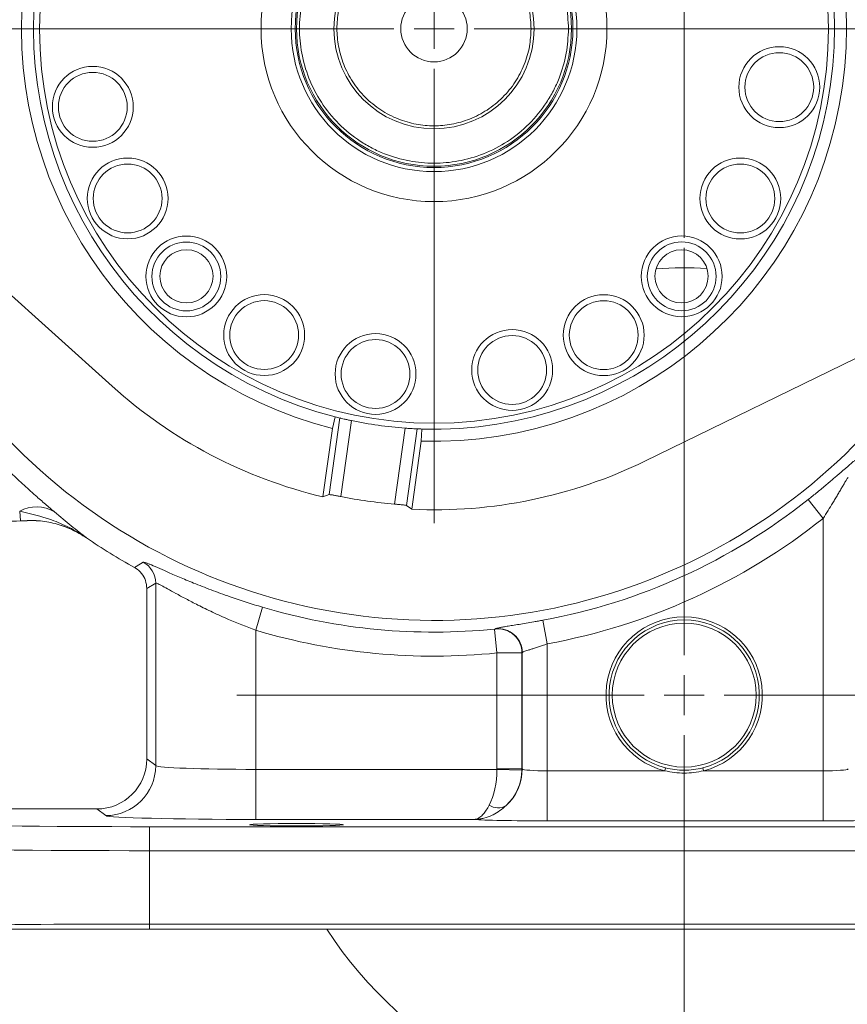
# Model space of a CAD drawing. Header units: inches. Extents: x 0.3 to 33.9, y 0.2 to 21.6.
# Tile 3 of 25: x 3.9 to 8.1, y 4.7 to 9.6. Entities that reach past the tile are written whole.
import ezdxf

# ---------------------------------------------------------------- set-up
doc = ezdxf.new("R2010")
doc.units = ezdxf.units.IN
doc.header["$MEASUREMENT"] = 0
doc.layers.add('SLD-0', color=7, linetype='Continuous', lineweight=15)
doc.styles.add('SLDTEXTSTYLE0', font='TXT', dxfattribs={"width": 0.75})
doc.dimstyles.new('SLDDIMSTYLE0', dxfattribs={"dimtxt": 0.25, "dimasz": 0.13, "dimexe": 0, "dimexo": 0.0625, "dimgap": 0.0625, "dimtad": 0, "dimtih": 1, "dimtoh": 1, "dimrnd": 1e-09, "dimzin": 12, "dimdsep": 46, "dimtxsty": 'SLDTEXTSTYLE0', "dimsah": 1, "dimcen": 0.09, "dimadec": 0, "dimazin": 3, "dimtfac": 1, "dimtofl": 0, "dimtmove": 0, "dimatfit": 3, "dimfxl": 1, "dimfrac": 2, "dimtolj": 1, "dimtzin": 12, "dimarcsym": 0})
doc.dimstyles.new('SLDDIMSTYLE1', dxfattribs={"dimtxt": 0.25, "dimasz": 0.13, "dimexe": 0, "dimexo": 0.0625, "dimgap": 0.0625, "dimtad": 0, "dimtih": 1, "dimtoh": 1, "dimrnd": 1e-09, "dimzin": 12, "dimdsep": 46, "dimtxsty": 'SLDTEXTSTYLE0', "dimsah": 1, "dimcen": 0.09, "dimadec": 0, "dimazin": 3, "dimtfac": 1, "dimtmove": 0, "dimatfit": 0, "dimfxl": 1, "dimfrac": 2, "dimtolj": 1, "dimtzin": 12, "dimarcsym": 0})

# ---------------------------------------------------------------- blocks, each defined once
blk = doc.blocks.new('_D_2')
at = {"layer": 'SLD-0'}
for p, q in [((7.2431, 8.4799), (7.2431, 14.5406)), ((10.5999, 7.2701), (10.5999, 14.5406)), ((7.2431, 14.4156), (8.3952, 14.4156)), ((8.5347, 14.4524), (8.4839, 14.4524)), ((8.4839, 14.4524), (8.4839, 14.0555)), ((9.3082, 14.4524), (9.359, 14.4524)), ((9.359, 14.4524), (9.359, 14.0555)), ((10.5999, 14.4156), (9.4478, 14.4156)), ((8.4839, 14.0555), (8.5347, 14.0555)), ((9.359, 14.0555), (9.3082, 14.0555))]:
    blk.add_line(p, q, dxfattribs=at)
for points in [[(7.2431, 14.4156), (7.3731, 14.3956), (7.3731, 14.4356)], [(10.5999, 14.4156), (10.4699, 14.4356), (10.4699, 14.3956)]]:
    blk.add_solid(points, dxfattribs=at)
at = {"layer": 'SLD-0', "char_height": 0.25, "attachment_point": 1, "style": 'SLDTEXTSTYLE0'}
for s, insert in [('3.36', (8.4966, 14.8254, -1.8466)), ('85.3', (8.5982, 14.3778, -1.8466))]:
    blk.add_mtext(s, dxfattribs=dict(at, insert=insert))
blk = doc.blocks.new('_D_3')
at = {"layer": 'SLD-0'}
for p, q in [((5.9931, 12.0447), (5.9931, 14.5406)), ((7.2431, 8.4799), (7.2431, 14.5406)), ((5.9931, 14.4156), (5.7431, 14.4156)), ((6.2313, 14.4524), (6.1805, 14.4524)), ((6.1805, 14.4524), (6.1805, 14.0555)), ((7.0048, 14.4524), (7.0556, 14.4524)), ((7.0556, 14.4524), (7.0556, 14.0555)), ((7.2431, 14.4156), (7.4931, 14.4156)), ((6.1805, 14.0555), (6.2313, 14.0555)), ((7.0556, 14.0555), (7.0048, 14.0555))]:
    blk.add_line(p, q, dxfattribs=at)
for points in [[(5.9931, 14.4156), (5.8631, 14.4356), (5.8631, 14.3956)], [(7.2431, 14.4156), (7.3731, 14.3956), (7.3731, 14.4356)]]:
    blk.add_solid(points, dxfattribs=at)
at = {"layer": 'SLD-0', "char_height": 0.25, "attachment_point": 1, "style": 'SLDTEXTSTYLE0'}
for s, insert in [('1.25', (6.1932, 14.8254, -1.8466)), ('31.8', (6.2948, 14.3778, -1.8466))]:
    blk.add_mtext(s, dxfattribs=dict(at, insert=insert))
blk = doc.blocks.new('SW_CENTERMARKSYMBOL_0')
at = {"layer": 'SLD-0', "color": 0}
for p, q in [((0, 0), (0, 0.1)), ((-0.2, 0), (-2.4701, 0)), ((0, 0), (-0.1, 0)), ((0, 0), (0, -0.1)), ((0, 0), (0.1, 0)), ((0.2, 0), (2.4701, 0)), ((0, -0.2), (0, -2.4701))]:
    blk.add_line(p, q, dxfattribs=at)
blk = doc.blocks.new('SW_CENTERMARKSYMBOL_1')
at = {"layer": 'SLD-0', "color": 0}
for p, q in [((0, 0.2), (0, 2.235)), ((0, 0), (0, 0.1)), ((-0.2, 0), (-2.235, 0)), ((0, 0), (-0.1, 0)), ((0, 0), (0, -0.1)), ((0, 0), (0.1, 0)), ((0.2, 0), (2.235, 0)), ((0, -0.2), (0, -2.235))]:
    blk.add_line(p, q, dxfattribs=at)

msp = doc.modelspace()

# ---------------------------------------------------------------- linework, layer by layer
at = {"color": 7, "linetype": 'Continuous', "lineweight": 15}
for p, q in [((2.7172, 9.2398), (4.3844, 7.7383)), ((7.0467, 7.364), (9.0633, 8.3474)), ((5.5229, 7.5796), (5.469, 7.1965)), ((5.4994, 7.5854), (5.4858, 7.5269)), ((5.4379, 7.1857), (5.4858, 7.5269)), ((5.5814, 7.5664), (5.528, 7.187)), ((5.8488, 7.5288), (5.7954, 7.1494)), ((5.9086, 7.5253), (5.8548, 7.1423)), ((5.9297, 7.4645), (5.9328, 7.5244)), ((5.9297, 7.4645), (5.8817, 7.1233)), ((5.4379, 7.1857), (5.469, 7.1965)), ((5.8548, 7.1423), (5.8817, 7.1233)), ((7.8627, 7.1719), (7.9373, 7.078)), ((3.9229, 7.1142), (3.9275, 7.0655)), ((3.9275, 7.0652), (3.9275, 7.0655)), ((7.9373, 5.8166), (7.9373, 7.078)), ((4.257, 6.9808), (4.2569, 6.9805)), ((4.6023, 6.754), (4.5581, 6.7278)), ((4.6023, 5.8429), (4.6023, 6.754)), ((4.5581, 6.7278), (4.5581, 5.876)), ((5.1361, 6.6341), (5.102, 6.5191)), ((6.5371, 6.5691), (6.5588, 6.4512)), ((5.102, 6.5191), (5.102, 5.8239)), ((6.2955, 6.5249), (6.3076, 6.4056)), ((6.3003, 6.5256), (6.3016, 6.5271)), ((6.5588, 6.4512), (6.5588, 5.8166)), ((6.3076, 5.8271), (6.3076, 6.4056)), ((6.4338, 6.4078), (6.4325, 6.4063)), ((6.4325, 6.4063), (6.4325, 5.8271)), ((6.4338, 5.8261), (6.4338, 6.4078)), ((4.5581, 5.876), (4.6023, 5.8429)), ((5.102, 5.8239), (5.102, 5.574)), ((5.102, 5.8239), (6.3075, 5.8239)), ((6.3075, 5.8239), (6.4324, 5.8207)), ((6.3076, 5.8271), (6.4325, 5.8271)), ((6.4325, 5.8271), (6.4338, 5.8261)), ((6.5588, 5.8166), (6.5588, 5.5667)), ((6.5588, 5.8166), (7.1465, 5.8166)), ((7.1502, 5.8311), (7.1465, 5.8166)), ((7.32, 5.8274), (7.3359, 5.8311)), ((7.3396, 5.8166), (7.3359, 5.8311)), ((7.3396, 5.8166), (7.9373, 5.8166)), ((7.9373, 5.8166), (7.9373, 5.5667)), ((2.6514, 5.6262), (4.3081, 5.6262)), ((4.3525, 5.5929), (4.3081, 5.6262)), ((6.196, 5.574), (5.102, 5.574)), ((7.9373, 5.5667), (6.5588, 5.5667)), ((4.5714, 5.4176), (4.5714, 5.5376)), ((4.5714, 5.5376), (9.9247, 5.5376)), ((9.9247, 5.4176), (4.5714, 5.4176)), ((4.5714, 5.4176), (4.5714, 5.0514)), ((4.5714, 5.0249), (4.5714, 5.0514)), ((4.5714, 5.0514), (9.9247, 5.0514)), ((9.9247, 5.0249), (4.5714, 5.0249))]:
    msp.add_line(p, q, dxfattribs=at)
at = {"color": 7, "linetype": 'Continuous', "lineweight": 15, "flags": 128}
msp.add_lwpolyline([(4.4964, 6.8326), (4.5046, 6.8376), (4.5398, 6.8593)], dxfattribs=at)
at = {"color": 7, "linetype": 'Continuous', "lineweight": 15}
for centre, radius in [((5.9931, 9.5245), 1.971), ((5.9931, 9.5245), 0.864), ((5.9931, 9.5245), 0.7138), ((5.9931, 9.5245), 0.6937), ((5.9931, 9.5245), 0.687), ((5.9931, 9.5245), 0.5), ((5.9931, 9.5245), 0.166), ((7.7182, 9.2325), 0.202), ((7.7182, 9.2325), 0.172), ((4.2881, 9.1341), 0.202), ((4.2881, 9.1341), 0.172), ((4.4621, 8.6765), 0.202), ((7.5238, 8.6761), 0.202), ((4.4621, 8.6765), 0.172), ((7.5238, 8.6761), 0.172), ((4.7557, 8.2868), 0.202), ((7.2308, 8.2871), 0.202), ((4.7557, 8.2868), 0.172), ((4.7561, 8.2875), 0.133), ((7.2308, 8.2871), 0.172), ((7.2301, 8.2875), 0.133), ((5.1446, 7.9938), 0.202), ((6.8411, 7.9935), 0.202), ((5.1446, 7.9938), 0.172), ((6.8411, 7.9935), 0.172), ((6.3835, 7.8196), 0.202), ((5.701, 7.7994), 0.202), ((5.701, 7.7994), 0.172), ((6.3835, 7.8196), 0.172), ((7.2431, 6.1949), 0.3595)]:
    msp.add_circle(centre, radius, dxfattribs=at)
for centre, radius, start, end in [((5.9931, 9.5245), 2.061, 88.2387, 255.7529), ((5.9931, 9.5245), 2.001, 88.2755, 255.7162), ((5.9931, 9.5245), 2.061, 268.2387, 75.7529), ((5.9931, 9.5245), 2.001, 268.2755, 75.7162), ((7.2431, 6.1949), 2.135, 86.938, 93.7739), ((5.9931, 9.5245), 2.4038, 227.9943, 256.6461), ((5.9931, 9.5245), 2.001, 255.7162, 256.4094), ((5.9931, 9.5245), 2.001, 258.1268, 265.8649), ((5.9931, 9.5245), 2.001, 267.5823, 268.2755), ((3.8931, 7.4245), 0.361, 174.5222, 275.4778), ((3.8931, 7.4245), 0.3607, 174.5149, 275.4851), ((5.9931, 9.5245), 2.4038, 267.3456, 295.9974), ((5.9931, 9.5245), 2.3834, 258.7482, 265.2434), ((4.0066, 6.9637), 0.1722, 58.546, 119.097), ((5.9931, 9.5245), 3.0051, 280.4296, 308.475), ((5.9931, 9.5245), 3.125, 280.4296, 308.475), ((5.9931, 9.5245), 3.08, 235.6887, 240.9269), ((4.4822, 6.7539), 0.1201, 0.0442, 61.3542), ((5.9931, 9.5245), 3.0148, 253.4863, 275.7582), ((7.2431, 6.1949), 0.3905, 284.3197, 255.6803), ((7.2431, 6.1949), 0.3755, 284.3197, 255.6803), ((5.9931, 9.5245), 3.1348, 253.4863, 275.7582), ((6.3124, 6.4061), 0.1201, 0.093, 95.7573), ((6.3137, 6.4076), 0.1201, 0.093, 95.7847), ((4.3522, 5.8431), 0.2501, 270.0689, 359.9464), ((6.1837, 5.8263), 0.2502, 312.8162, 359.9424), ((6.1825, 5.8272), 0.25, 358.5262, 359.9738), ((6.313, 5.7118), 0.0801, 236.5793, 300.5245), ((7.2431, 6.1949), 2.135, 213.2306, 270.2747), ((7.2431, 6.1949), 2.135, 270.2747, 326.7694)]:
    msp.add_arc(centre, radius, start, end, dxfattribs=at)
at = {"color": 8, "linetype": 'Continuous', "lineweight": 15}
msp.add_arc((5.9931, 9.5245), 2.9561, 192.4021, 331.5896, dxfattribs=at)
at = {"color": 7, "linetype": 'Continuous', "lineweight": 15}
for centre, major_axis, ratio, start_param, end_param in [((4.3079, 5.8763), (0.2002, -0.1501), 0.999049, 5.356262, 6.926144), ((5.102, 5.8435), (0.5, 0), 0.039279, 3.176499, 4.712389), ((6.1869, 5.8239), (0.0041, 0.25), 0.482584, 3.922427, 4.720341), ((6.1825, 5.8272), (-0.1001, 0.0751), 0.999049, 3.759285, 3.784552), ((6.1869, 5.8239), (0.0815, 0.2369), 0.978221, 4.226504, 5.024418), ((6.5588, 5.8264), (0.125, 0), 0.078558, 3.176499, 4.712389), ((7.9373, 5.8264), (0.125, 0), 0.078558, 4.712389, 6.248279), ((4.5714, 5.5868), (1.88, 0), 0.026186, 3.167773, 4.712389), ((5.102, 5.5936), (0.75, 0), 0.026186, 3.176499, 4.712389), ((6.5588, 5.5765), (0.375, 0), 0.026186, 3.397717, 4.712389), ((7.9373, 5.5765), (0.375, 0), 0.026186, 4.712389, 6.027061), ((4.5714, 5.4669), (2, 0), 0.024615, 3.167773, 4.712389), ((4.5714, 5.0022), (2, 0), 0.024615, 1.570796, 2.661649)]:
    msp.add_ellipse(centre, major_axis=major_axis, ratio=ratio, start_param=start_param, end_param=end_param, dxfattribs=at)
msp.add_ellipse((5.3061, 5.5476), major_axis=(0.2344, 0), ratio=0.026186, dxfattribs=at)
for points, knots in [([(6.6651, 9.5239), (6.6629, 9.5649), (6.6585, 9.6493), (6.6212, 9.7746), (6.5593, 9.8951), (6.4721, 10.0026), (6.3823, 10.0757), (6.3033, 10.122), (6.2225, 10.1588), (6.1191, 10.1887), (5.9937, 10.2003), (5.8683, 10.1889), (5.743, 10.153), (5.6225, 10.0907), (5.515, 10.0036), (5.4419, 9.9137), (5.3956, 9.8348), (5.3588, 9.754), (5.3289, 9.6506), (5.3173, 9.5252), (5.3287, 9.3998), (5.3646, 9.2745), (5.4269, 9.154), (5.514, 9.0464), (5.6039, 8.9734), (5.6828, 8.9271), (5.7636, 8.8903), (5.867, 8.8604), (5.9924, 8.8488), (6.1179, 8.8602), (6.2431, 8.8961), (6.3636, 8.9583), (6.4712, 9.0455), (6.5442, 9.1353), (6.5905, 9.2143), (6.6272, 9.2951), (6.6583, 9.3985), (6.6629, 9.4829), (6.6651, 9.5239)], [0, 0, 0, 0, 0.0291242, 0.0599929, 0.092145, 0.1249794, 0.1578137, 0.1739079, 0.1900071, 0.2208758, 0.25, 0.2791242, 0.3099929, 0.342145, 0.3749794, 0.4078137, 0.4239079, 0.4400071, 0.4708758, 0.5, 0.5291242, 0.5599929, 0.592145, 0.6249794, 0.6578137, 0.6739079, 0.6900071, 0.7208758, 0.75, 0.7791242, 0.8099929, 0.842145, 0.8749794, 0.9078137, 0.9239079, 0.9400071, 0.9708758, 1, 1, 1, 1]), ([(6.4781, 9.5241), (6.4765, 9.5537), (6.4733, 9.6146), (6.4464, 9.705), (6.4018, 9.792), (6.3388, 9.8696), (6.2613, 9.9327), (6.1744, 9.9778), (6.084, 10.0039), (5.9935, 10.0123), (5.903, 10.004), (5.8126, 9.9781), (5.7256, 9.9332), (5.648, 9.8703), (5.5849, 9.7928), (5.5398, 9.7059), (5.5137, 9.6155), (5.5053, 9.525), (5.5136, 9.4345), (5.5395, 9.3441), (5.5844, 9.2571), (5.6473, 9.1795), (5.7248, 9.1164), (5.8117, 9.0713), (5.9021, 9.0452), (5.9926, 9.0368), (6.0831, 9.045), (6.1735, 9.0709), (6.2605, 9.1159), (6.3381, 9.1788), (6.4013, 9.2563), (6.4461, 9.3432), (6.4732, 9.4336), (6.4765, 9.4945), (6.4781, 9.5241)], [0, 0, 0, 0, 0.029129, 0.060003, 0.09216, 0.125, 0.15784, 0.189997, 0.220871, 0.25, 0.279129, 0.310003, 0.34216, 0.375, 0.40784, 0.439997, 0.470871, 0.5, 0.529129, 0.560003, 0.59216, 0.625, 0.65784, 0.689997, 0.720871, 0.75, 0.779129, 0.810003, 0.84216, 0.875, 0.90784, 0.939997, 0.970871, 1, 1, 1, 1]), ([(5.5814, 7.5664), (5.5747, 7.5678), (5.5615, 7.5706), (5.5438, 7.5746), (5.5306, 7.5777), (5.5243, 7.5792), (5.5232, 7.5795), (5.5229, 7.5796)], [0, 0, 0, 0, 0.228082, 0.456161, 0.684232, 0.911668, 1, 1, 1, 1]), ([(5.9086, 7.5253), (5.9074, 7.5254), (5.9049, 7.5255), (5.893, 7.526), (5.8767, 7.5269), (5.861, 7.5279), (5.8515, 7.5286), (5.8488, 7.5288)], [0, 0, 0, 0, 0.226375, 0.452725, 0.679719, 0.907566, 1, 1, 1, 1]), ([(7.8627, 7.1719), (7.8781, 7.1843), (7.9093, 7.2093), (7.9545, 7.2468), (7.9978, 7.2837), (8.0254, 7.3077), (8.0531, 7.3319), (8.0773, 7.353), (8.095, 7.3676), (8.0975, 7.3684), (8.0984, 7.3687)], [0, 0, 0, 0, 0.13871, 0.281087, 0.424239, 0.572471, 0.589227, 0.767508, 0.917603, 1, 1, 1, 1]), ([(3.8582, 7.3254), (3.8629, 7.3209), (3.8783, 7.3059), (3.9046, 7.2808), (3.9372, 7.2504), (3.9697, 7.2207), (3.9998, 7.1939), (4.027, 7.17), (4.0515, 7.1489), (4.075, 7.1288), (4.0893, 7.1167), (4.0964, 7.1106)], [0, 0, 0, 0, 0.054739, 0.180353, 0.306792, 0.436105, 0.566551, 0.672887, 0.779972, 0.889532, 1, 1, 1, 1]), ([(8.0623, 7.2829), (8.0618, 7.2826), (8.061, 7.282), (8.0576, 7.2769), (8.0542, 7.2713), (8.0491, 7.2628), (8.0418, 7.2506), (8.0317, 7.2331), (8.0209, 7.2146), (8.0096, 7.1955), (7.9979, 7.1758), (7.9822, 7.1497), (7.9621, 7.117), (7.9456, 7.0911), (7.9373, 7.078)], [0, 0, 0, 0, 0.062031, 0.108455, 0.156522, 0.184681, 0.267526, 0.352658, 0.433762, 0.515532, 0.598872, 0.68259, 0.840369, 1, 1, 1, 1]), ([(5.469, 7.1965), (5.4703, 7.1966), (5.4728, 7.1968), (5.4845, 7.1951), (5.5005, 7.1923), (5.516, 7.1893), (5.5253, 7.1875), (5.528, 7.187)], [0, 0, 0, 0, 0.22645, 0.452907, 0.679278, 0.906075, 1, 1, 1, 1]), ([(5.7954, 7.1494), (5.8022, 7.1488), (5.8156, 7.1476), (5.8335, 7.1458), (5.847, 7.1442), (5.8533, 7.143), (5.8545, 7.1425), (5.8548, 7.1423)], [0, 0, 0, 0, 0.227482, 0.45498, 0.682064, 0.908587, 1, 1, 1, 1]), ([(4.257, 6.9808), (4.2568, 6.981), (4.2291, 7.0004), (4.1723, 7.034), (4.0608, 7.0815), (3.9765, 7.1015), (3.9229, 7.1142)], [0, 0, 0, 0, 0.00233, 0.278135, 0.541057, 1, 1, 1, 1]), ([(4.0964, 7.1106), (4.1253, 7.0865), (4.1688, 7.0502), (4.2193, 7.01), (4.2443, 6.9905), (4.2569, 6.9809), (4.257, 6.9808)], [0, 0, 0, 0, 0.493398, 0.745029, 0.997453, 1, 1, 1, 1]), ([(4.257, 6.9808), (4.2556, 6.9817), (4.2314, 6.9982), (4.1805, 7.0263), (4.1003, 7.0543), (4.0148, 7.0694), (3.9569, 7.0668), (3.9275, 7.0655)], [0, 0, 0, 0, 0.014322, 0.253699, 0.500028, 0.74622, 1, 1, 1, 1]), ([(4.2569, 6.9805), (4.2326, 6.9954), (4.1832, 7.0257), (4.101, 7.0536), (4.0148, 7.0691), (3.9569, 7.0665), (3.9275, 7.0652)], [0, 0, 0, 0, 0.246215, 0.500001, 0.746214, 1, 1, 1, 1]), ([(4.5732, 6.8485), (4.5736, 6.8484), (4.5818, 6.8453), (4.6101, 6.8327), (4.658, 6.8117), (4.7193, 6.785), (4.7929, 6.7543), (4.8782, 6.7207), (4.9671, 6.6883), (5.0539, 6.6591), (5.1087, 6.6424), (5.1361, 6.6341)], [0, 0, 0, 0, 0.005653, 0.127049, 0.248481, 0.37531, 0.502159, 0.640748, 0.779322, 0.889669, 1, 1, 1, 1]), ([(4.4964, 6.8326), (4.4982, 6.8316), (4.5116, 6.8239), (4.5334, 6.8041), (4.5541, 6.7683), (4.5567, 6.7413), (4.5581, 6.7278)], [0, 0, 0, 0, 0.048482, 0.36561, 0.682807, 1, 1, 1, 1]), ([(5.102, 6.5191), (5.0561, 6.5368), (4.9815, 6.5656), (4.886, 6.6092), (4.8147, 6.644), (4.7529, 6.6761), (4.7019, 6.7037), (4.6605, 6.7264), (4.6295, 6.7432), (4.6086, 6.7535), (4.6044, 6.7538), (4.6023, 6.754)], [0, 0, 0, 0, 0.182029, 0.296224, 0.410416, 0.513326, 0.616192, 0.712509, 0.80876, 0.904398, 1, 1, 1, 1]), ([(6.3016, 6.5271), (6.3027, 6.5276), (6.3049, 6.5288), (6.3164, 6.5314), (6.3338, 6.5347), (6.3568, 6.5385), (6.3851, 6.5431), (6.4175, 6.5484), (6.4535, 6.5544), (6.4863, 6.56), (6.5145, 6.565), (6.5295, 6.5677), (6.5371, 6.5691)], [0, 0, 0, 0, 0.109444, 0.221842, 0.330311, 0.441771, 0.549186, 0.659695, 0.766593, 0.876699, 0.938053, 1, 1, 1, 1]), ([(6.2955, 6.5249), (6.2958, 6.5249), (6.2967, 6.525), (6.298, 6.5252), (6.2993, 6.5253), (6.3001, 6.5255), (6.3003, 6.5255), (6.3003, 6.5256)], [0, 0, 0, 0, 0.119981, 0.337521, 0.556451, 0.777256, 1, 1, 1, 1]), ([(6.5588, 6.4512), (6.5548, 6.4498), (6.5469, 6.4469), (6.5322, 6.4418), (6.5148, 6.436), (6.4958, 6.4298), (6.4785, 6.4243), (6.4635, 6.4196), (6.4511, 6.4156), (6.4419, 6.4123), (6.4356, 6.4096), (6.4344, 6.4084), (6.4338, 6.4078)], [0, 0, 0, 0, 0.063912, 0.128353, 0.238318, 0.351238, 0.459055, 0.569891, 0.676237, 0.78565, 0.891265, 1, 1, 1, 1]), ([(6.4325, 6.4063), (6.4323, 6.4063), (6.4319, 6.4062), (6.4302, 6.4062), (6.4276, 6.4062), (6.4242, 6.4062), (6.42, 6.4061), (6.415, 6.4061), (6.4092, 6.4061), (6.4027, 6.406), (6.3931, 6.406), (6.3823, 6.4059), (6.3705, 6.4059), (6.3611, 6.4058), (6.3514, 6.4058), (6.3413, 6.4057), (6.3306, 6.4057), (6.3193, 6.4056), (6.3115, 6.4056), (6.3076, 6.4056)], [0, 0, 0, 0, 0.053883, 0.108139, 0.163572, 0.219411, 0.27338, 0.327724, 0.382649, 0.438369, 0.492273, 0.601911, 0.657775, 0.711905, 0.766413, 0.822116, 0.878231, 0.938849, 1, 1, 1, 1]), ([(7.3396, 5.8166), (7.3075, 5.8108), (7.2431, 5.7992), (7.1787, 5.8108), (7.1465, 5.8166)], [0, 0, 0, 0, 0.499477, 1, 1, 1, 1]), ([(6.2689, 5.6449), (6.2591, 5.6282), (6.2483, 5.6097), (6.2309, 5.5911), (6.2205, 5.5825), (6.2095, 5.577), (6.2035, 5.5752), (6.2002, 5.5745), (6.1984, 5.5742), (6.1973, 5.5741), (6.1968, 5.574), (6.1964, 5.574), (6.1963, 5.574), (6.1962, 5.574), (6.1961, 5.574), (6.196, 5.574)], [0, 0, 0, 0, 0.416891, 0.461413, 0.703997, 0.834066, 0.906642, 0.947465, 0.970451, 0.983387, 0.990662, 0.994753, 0.996173, 0.996798, 1, 1, 1, 1]), ([(6.3537, 5.6428), (6.3327, 5.6259), (6.3102, 5.6077), (6.2721, 5.5895), (6.2494, 5.5814), (6.2246, 5.5764), (6.2117, 5.5749), (6.2048, 5.5743), (6.2009, 5.5741), (6.1987, 5.5741), (6.1975, 5.574), (6.1969, 5.574), (6.1966, 5.574), (6.1964, 5.574), (6.1962, 5.574), (6.196, 5.574)], [0, 0, 0, 0, 0.426251, 0.457293, 0.712383, 0.842296, 0.912355, 0.951016, 0.972553, 0.984602, 0.991356, 0.995145, 0.996106, 0.996742, 1, 1, 1, 1]), ([(4.5714, 5.0249), (4.4912, 5.0249), (4.3554, 5.0249), (4.1663, 5.0249), (4.0028, 5.0249), (3.8417, 5.0249), (3.686, 5.0249), (3.538, 5.0249), (3.3973, 5.0249), (3.2636, 5.0249), (3.1091, 5.0249), (2.9438, 5.0249), (2.8462, 5.0249), (2.7973, 5.0249)], [0, 0, 0, 0, 0.110343, 0.186865, 0.263387, 0.342134, 0.42088, 0.49737, 0.573861, 0.652591, 0.731321, 0.865661, 1, 1, 1, 1])]:
    msp.add_open_spline(points, degree=3, knots=knots, dxfattribs=at)
at = {"color": 8, "linetype": 'Continuous', "lineweight": 15}
msp.add_open_spline([(4.5398, 6.8593), (4.5421, 6.8593), (4.5466, 6.8593), (4.5645, 6.8521), (4.5732, 6.8485)], degree=3, knots=[0, 0, 0, 0, 0.511745, 1, 1, 1, 1], dxfattribs=at)
at = {"color": 7, "linetype": 'Continuous', "lineweight": 15}
msp.add_open_spline([(7.1502, 5.8311), (7.1811, 5.8253), (7.2431, 5.8136), (7.305, 5.8253), (7.3359, 5.8311)], degree=3, dxfattribs=at)

# ---------------------------------------------------------------- block references
at = {"layer": 'SLD-0'}
for name, p in [('SW_CENTERMARKSYMBOL_0', (5.9931, 9.5245)), ('SW_CENTERMARKSYMBOL_1', (7.2431, 6.1949))]:
    msp.add_blockref(name, p, dxfattribs=at)

# ---------------------------------------------------------------- dimensions: what is measured, and where the dimension line sits
for base, p1, p2, dimstyle, picture, middle in [((5.9931, 14.4156), (7.2431, 8.4299), (5.9931, 11.9947), 'SLDDIMSTYLE1', '_D_3', (6.6181, 14.4156)), ((7.2431, 14.4156), (10.5999, 7.2201), (7.2431, 8.4299), 'SLDDIMSTYLE0', '_D_2', (8.9215, 14.4156))]:
    dim = msp.add_linear_dim(base=base, p1=p1, p2=p2, dimstyle=dimstyle, dxfattribs=at)
    dim.commit()
    dim.dimension.update_dxf_attribs({"geometry": picture, "text_midpoint": middle, "dimtype": 160})

doc.saveas('drawing.dxf')
